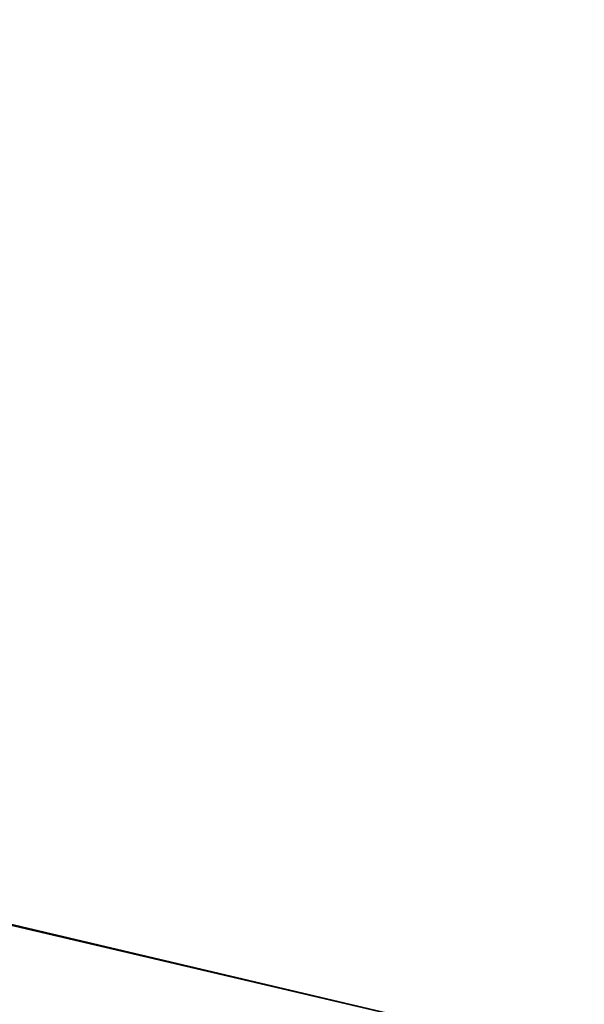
# Model space of a CAD drawing. Header units: feet. Extents: x -79 to 198, y -22 to 181.
# Tile 247 of 256: x 101.82 to 103, y 148.63 to 150.68. Entities that reach past the tile are written whole.
import ezdxf

# ---------------------------------------------------------------- set-up
doc = ezdxf.new("R2010")
doc.units = ezdxf.units.FT
doc.layers.add('A-LINEA', color=7, linetype='CONTINUOUS')
doc.layers.add('A-MURO-CONCRETO', color=8, linetype='CONTINUOUS')

msp = doc.modelspace()

# ---------------------------------------------------------------- linework, layer by layer
at = {"layer": 'A-LINEA'}
for points in [[(103.1067, 159.3911), (103.0667, 159.2178), (102.5733, 157.1111), (102.8667, 156.9378), (100.9867, 148.9911), (103.5867, 148.3778), (103.4267, 147.7244), (111.4267, 145.8444), (113.8133, 145.2711), (117.8667, 144.3111), (114.9067, 131.8311), (119.4533, 130.7511), (119.2933, 130.0978), (122, 129.4578), (128.0267, 128.0444), (124.1867, 111.8044), (124.44, 111.7378), (125.7867, 111.4178), (129.48, 110.5511), (135.96, 109.0178), (135.88, 108.6844), (141.96, 107.2578)], [(103.1067, 159.3911), (103.0667, 159.2178), (102.5733, 157.1111), (102.8667, 156.9378), (100.9867, 148.9911), (103.5867, 148.3778), (103.4267, 147.7244), (111.4267, 145.8444), (113.8133, 145.2711), (117.8667, 144.3111), (114.9067, 131.8311), (119.4533, 130.7511), (119.2933, 130.0978), (122, 129.4578), (128.0267, 128.0444), (124.1867, 111.8044), (124.44, 111.7378), (125.7867, 111.4178), (129.48, 110.5511), (135.96, 109.0178), (135.88, 108.6844), (141.96, 107.2578)], [(103.24, 146.9244), (103.5867, 148.3778), (100.1733, 149.1778), (99.8267, 147.7244), (103.24, 146.9244)]]:
    msp.add_lwpolyline(points, dxfattribs=at)
at = {"layer": 'A-MURO-CONCRETO'}
msp.add_lwpolyline([(100.1733, 149.1778), (103.5867, 148.3778), (99.9867, 148.3778), (100.1733, 149.1778), (100.1733, 149.1778)], dxfattribs=at)

doc.saveas('drawing.dxf')
